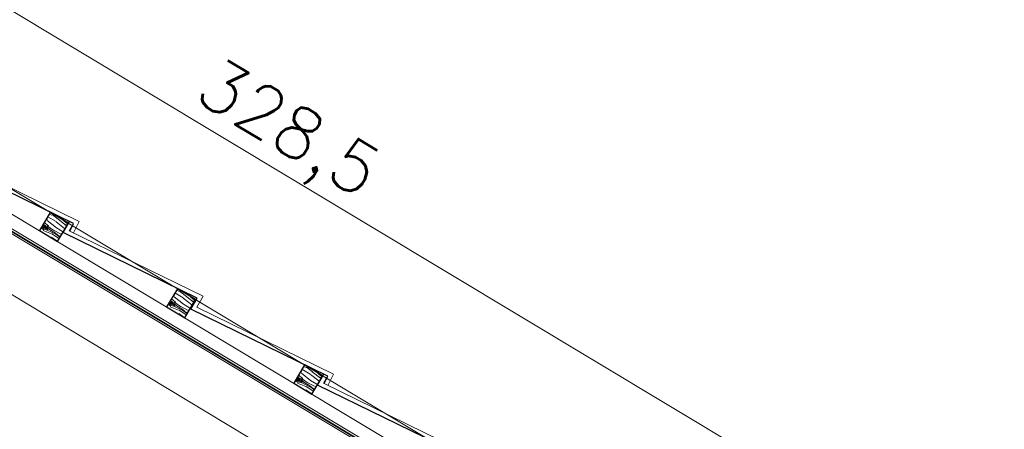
# Model space of a CAD drawing. Header units: millimetres. Extents: x -740 to 33545, y 5178 to 22494.
# Tile 236 of 250: x 13073 to 13305, y 13623 to 13720. Entities that reach past the tile are written whole.
import ezdxf
from ezdxf.lldxf.tags import DXFTag

# ---------------------------------------------------------------- set-up
doc = ezdxf.new("R2010")
doc.units = ezdxf.units.MM
doc.header["$MEASUREMENT"] = 0
doc.layers.get('Defpoints').update_dxf_attribs({"color": 252})
for name, color, linetype, lineweight in [('A_izolacja', 252, 'Continuous', 9), ('A_l.przerywana', 252, 'ICAD_ISO03W100', 9), ('l. przekrojowa', 252, 'Continuous', 30), ('l.widokowa', 252, 'Continuous', 15), ('l.wypeĹ‚nien', 252, 'Continuous', 5), ('wymiarowanie', 252, 'Continuous', 9)]:
    doc.layers.add(name, color=color, linetype=linetype, lineweight=lineweight)
doc.styles.add('styl2', font='simplex.shx')
tags = doc.linetypes.add('ICAD_ISO03W100', pattern=[30, 12, -18]).pattern_tags.tags
tags[6:7] = [DXFTag(74, 4), DXFTag(75, 0), DXFTag(340, '0'), DXFTag(46, 1.0), DXFTag(50, 0.0), DXFTag(44, 0.0), DXFTag(45, 0.0)]
tags[4:5] = [DXFTag(74, 4), DXFTag(75, 0), DXFTag(340, '0'), DXFTag(46, 1.0), DXFTag(50, 0.0), DXFTag(44, 0.0), DXFTag(45, 0.0)]
doc.dimstyles.new('Skala 1-50', dxfattribs={"dimtxt": 12, "dimasz": 5, "dimexe": 1, "dimexo": 1, "dimgap": 1.5, "dimtad": 1, "dimdec": 1, "dimrnd": 0.5, "dimtxsty": 'styl2', "dimblk": 'ARCHTICK', "dimcen": 5, "dimadec": 0, "dimazin": 0, "dimtfac": 1, "dimtdec": 1, "dimtmove": 1, "dimatfit": 3, "dimldrblk": 'ARCHTICK', "dimfxl": 0, "dimlwd": -1, "dimlwe": -1, "dimarcsym": 0})

# ---------------------------------------------------------------- blocks, each defined once
blk = doc.blocks.new('_ArchTick')
at = {"color": 0, "linetype": 'ByBlock', "const_width": 0.15}
blk.add_lwpolyline([(-0.5, -0.5), (0.5, 0.5)], dxfattribs=at)
blk = doc.blocks.new('*D1769')
at = {"layer": 'Defpoints', "color": 0}
for p in [(13110.35, 13745.55), (13554.41, 13745.55), (13532.28, 13481.85)]:
    blk.add_point(p, dxfattribs=at)
at = {"layer": 'wymiarowanie', "color": 0}
for p, q in [((13549.41, 13745.55), (13555.41, 13745.55)), ((13554.41, 13481.85), (13554.41, 13745.55)), ((13549.41, 13481.85), (13555.41, 13481.85))]:
    blk.add_line(p, q, dxfattribs=at)
at = {"layer": 'wymiarowanie', "color": 0, "xscale": 5, "yscale": 5, "zscale": 5}
for p, rotation in [((13554.41, 13745.55), 90), ((13554.41, 13481.85), 270)]:
    blk.add_blockref('_ArchTick', p, dxfattribs=dict(at, rotation=rotation))
at = {"layer": 'wymiarowanie', "color": 0, "insert": (13546.06, 13613.7), "char_height": 12, "attachment_point": 5, "rotation": 90, "style": 'styl2'}
blk.add_mtext('263,5', dxfattribs=at)
blk = doc.blocks.new('*D2461')
at = {"layer": 'Defpoints', "color": 0}
for p in [(12967.05, 13731.38), (13272.18, 13601.01), (13249.01, 13562.36)]:
    blk.add_point(p, dxfattribs=at)
at = {"layer": 'wymiarowanie', "color": 0}
for p, q in [((12987.66, 13765.75), (12990.74, 13770.89)), ((12990.23, 13770.04), (13272.18, 13601.01)), ((13269.61, 13596.72), (13272.69, 13601.87))]:
    blk.add_line(p, q, dxfattribs=at)
at = {"layer": 'wymiarowanie', "color": 0, "xscale": 5, "yscale": 5, "zscale": 5}
for p, rotation in [((12990.23, 13770.04), 149.0577037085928), ((13272.18, 13601.01), 329.0577037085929)]:
    blk.add_blockref('_ArchTick', p, dxfattribs=dict(at, rotation=rotation))
at = {"layer": 'wymiarowanie', "color": 0, "insert": (13135.49, 13692.68), "char_height": 12, "attachment_point": 5, "rotation": 329.0577, "style": 'styl2'}
blk.add_mtext('328,5', dxfattribs=at)

msp = doc.modelspace()

# ---------------------------------------------------------------- hatches: boundary and pattern name
at = {"layer": 'l.wypeĹ‚nien'}
h = msp.add_hatch(dxfattribs=at)
h.set_pattern_fill('WOOD8', color=256, scale=10, angle=149.0577, style=0)
h.set_pattern_definition([(159.362504, (13809.3012, -2810.7243), (-56.602861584, 22.27366581), [1.11803, -110.68536]), (149.057704, (13808.255, -2810.33), (-3.43511, 13.718601), [1.1, -8.9]), (130.622804, (13807.3114, -2809.7647), (-12.0119779, 18.8603351), [0.94868, -30.67409]), (336.182704, (13806.6937, -2809.0446), (-65.17972982, 27.41537904), [0.80623, -79.81635]), (334.252104, (13807.4313, -2809.3702), (-90.91028372, 42.84064307), [1.10454, -109.34907]), (315.021504, (13808.4262, -2809.85), (20.58883636, -24.00207817), [1.23693, -39.99412]), (139.595404, (13808.615, -2810.313), (-37.74254931, 34.28557092), [0.60828, -60.21935]), (155.397904, (13808.1518, -2809.9187), (73.756594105, -32.55709118), [0.90554, -89.64831]), (323.347104, (13807.3285, -2809.5417), (72.04994424, -54.85257296), [1.00499, -99.49377]), (340.367604, (13808.1347, -2810.1417), (-39.44916255, 11.99015022), [0.5099, -50.48029]), (154.252104, (13810.0217, -2811.2728), (90.91028372, -42.84064307), [1.10454, -109.34907]), (160.367604, (13809.0268, -2810.793), (39.44916255, -11.99015022), [1.0198, -49.97039]), (149.057704, (13808.066, -2810.45), (-3.43511, 13.718601), [1.2, -8.8]), (128.501704, (13807.037, -2809.8334), (-32.600824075, 42.86241375), [0.8544, -84.58564]), (145.2436037, (13806.50514, -2809.1647), (-114.934197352, 80.561340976), [1.50333, -148.82963]), (154.252104, (13805.27, -2808.3077), (90.91028372, -42.84064307), [1.10454, -109.34907]), (149.057704, (13804.275, -2807.828), (-3.43511, 13.718601), [1.1, -8.9]), (143.863304, (13811.9086, -2812.404), (-80.626841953, 59.994272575), [1.10454, -109.34907]), (154.252104, (13811.0165, -2811.7527), (90.91028372, -42.84064307), [1.10454, -109.34907]), (149.057704, (13812.011, -2812.232), (-3.43511, 13.718601), [0.6, -9.4]), (143.863304, (13811.4968, -2811.924), (-80.626841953, 59.994272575), [1.10454, -109.34907]), (149.057704, (13810.605, -2811.273), (-3.43511, 13.718601), [1, -9]), (138.752904, (13809.7471, -2810.75845), (46.319423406, -39.427289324), [1.11803, -110.68536]), (143.863304, (13808.90645, -2810.0213), (-80.626841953, 59.994272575), [1.10454, -109.34907]), (154.252104, (13808.0144, -2809.37), (90.91028372, -42.84064307), [1.10454, -109.34907]), (154.252104, (13807.0195, -2808.8901), (90.91028372, -42.84064307), [1.10454, -109.34907]), (157.187804, (13806.0247, -2808.4103), (56.60287446, -22.27362129), [1.41421, -69.29646]), (149.057704, (13804.721, -2807.862), (-3.43511, 13.718601), [1.5, -8.5]), (161.586504, (13801.9791, -2813.2138), (-48.02602469, 17.13187653), [0.92195, -91.27349]), (154.768304, (13801.1043, -2812.9226), (82.333448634, -37.69883899), [1.00499, -99.49377]), (140.927604, (13801.9791, -2813.2138), (-46.31939021, 39.42732166), [0.70711, -70.00357]), (139.595404, (13801.4301, -2812.7681), (-37.74254931, 34.28557092), [1.21655, -59.61107]), (149.057704, (13809.081, -2817.121), (-3.43511, 13.718601), [1.2, -8.8]), (158.520004, (13808.0514, -2816.5043), (48.02602105, -17.13189142), [0.60828, -60.21935]), (307.256304, (13807.4854, -2816.2815), (-20.5888245, 24.00209266), [0.53852, -53.31313]), (316.0631037, (13807.81136, -2816.7102), (-66.908229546, 63.42940353), [1.33417, -132.08247]), (156.182704, (13801.0356, -2812.6482), (65.17972982, -27.41537904), [0.80623, -79.81635]), (141.932704, (13801.0356, -2812.6482), (-54.89625662, 44.56906099), [0.80623, -79.81635]), (149.057704, (13808.978, -2817.293), (-3.43511, 13.718601), [0.8, -9.2]), (315.021504, (13808.2916, -2816.8815), (20.58883636, -24.00207817), [0.82462, -40.40644]), (152.4242037, (13807.2451, -2815.90434), (142.371487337, -73.690973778), [1.70294, -168.59093]), (151.3483037, (13805.73563, -2815.116), (210.9862617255, -114.825071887), [2.502, -247.69792]), (145.8779037, (13803.54, -2813.91635), (-140.664851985, 95.986453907), [1.80278, -178.47479]), (139.595404, (13802.0476, -2812.905), (-37.74254931, 34.28557092), [1.82483, -59.0028]), (138.752904, (13808.61785, -2817.8932), (46.319423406, -39.427289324), [1.11803, -110.68536]), (133.112304, (13807.7772, -2817.1561), (29.16567905, -29.14383716), [1.45602, -71.34508]), (149.057704, (13806.782, -2816.093), (-3.43511, 13.718601), [1.3, -8.7]), (157.187804, (13805.6671, -2815.4247), (56.60287446, -22.27362129), [1.41421, -69.29646]), (145.4814037, (13804.36355, -2814.8764), (-123.511143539, 85.702961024), [1.60312, -158.70907]), (157.8039037, (13803.0427, -2813.968), (-65.17975129, 27.415322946), [1.31529, -130.21417]), (163.093904, (13801.8248, -2813.471), (30.87230726, -6.84840007), [1.23693, -39.99412]), (149.057704, (13800.641, -2813.111), (-3.43511, 13.718601), [0.7, -9.3]), (334.252104, (13807.2451, -2815.9043), (-90.91028372, 42.84064307), [2.20907, -108.24454]), (153.8213037, (13809.4405, -2816.5209), (99.487122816, -47.982421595), [2.40832, -118.00763]), (149.057704, (13807.279, -2815.458), (-3.43511, 13.718601), [2.3, -7.7]), (144.9721037, (13805.3066, -2814.2758), (-106.357399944, 75.419513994), [2.80713, -137.54955]), (149.057704, (13803.008, -2812.665), (-3.43511, 13.718601), [2.5, -7.5]), (141.932704, (13808.3608, -2818.322), (-54.89625662, 44.56906099), [2.41868, -78.2039]), (142.717504, (13806.4566, -2816.8307), (-63.47308699, 49.71082968), [1.81108, -88.74277]), (151.5473037, (13805.01557, -2815.73368), (193.832658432, -104.541388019), [2.30217, -227.91512]), (155.5775037, (13802.99147, -2814.63684), (238.423480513, -107.954817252), [3.52278, -348.75552]), (146.0449037, (13811.7029, -2812.7471), (-149.241636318, 101.128308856), [1.90263, -188.36035]), (157.187804, (13810.1247, -2811.6844), (56.60287446, -22.27362129), [2.12132, -68.58936]), (151.4436037, (13808.1693, -2810.86194), (202.409342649, -109.683439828), [2.40208, -237.80616]), (138.4380037, (13806.05945, -2809.7137), (84.061866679, -73.712972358), [1.62788, -161.16032]), (149.057704, (13804.841, -2808.634), (-3.43511, 13.718601), [2, -8]), (152.2375037, (13812.3199, -2811.7179), (150.948250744, -78.832896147), [1.80278, -178.47479]), (143.0487037, (13810.72465, -2810.87813), (80.626813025, -59.994302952), [1.9105, -189.13923]), (142.3479037, (13809.1979, -2809.72966), (72.049995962, -54.8525173), [1.71172, -169.4607]), (154.768304, (13807.8427, -2808.684), (82.333448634, -37.69883899), [2.00998, -98.48878]), (161.1525037, (13806.02445, -2807.8272), (87.475214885, -29.12193258), [1.43178, -141.74643]), (139.595404, (13804.6694, -2807.3647), (-37.74254931, 34.28557092), [1.21655, -59.61107]), (145.2436037, (13811.343, -2813.3475), (-114.934197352, 80.561340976), [1.50333, -148.82963]), (161.8620037, (13810.10786, -2812.49045), (126.924380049, -41.11204913), [2.2561, -223.35418]), (149.057704, (13807.964, -2811.788), (-3.43511, 13.718601), [2.5, -7.5]), (143.6174037, (13805.81965, -2810.50267), (89.203704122, -65.136000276), [2.1095, -208.84073]), (142.3479037, (13804.12135, -2809.25137), (72.049995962, -54.8525173), [1.71172, -169.4607]), (149.057704, (13812.68, -2811.117), (-3.43511, 13.718601), [1.7, -8.3]), (140.927604, (13811.2218, -2810.2434), (-46.31939021, 39.42732166), [2.82843, -67.88225]), (151.4436037, (13809.0259, -2808.46064), (202.409342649, -109.683439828), [2.40208, -237.80616]), (154.5852037, (13806.91605, -2807.3124), (-190.3974003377, 90.8230770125), [3.11448, -308.33375]), (142.2149037, (13808.00084, -2818.92243), (135.523009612, -104.563449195), [2.51794, -249.27563]), (149.057704, (13806.011, -2817.38), (-3.43511, 13.718601), [2.8, -7.2]), (152.7099037, (13803.60936, -2815.94), (276.1659606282, -142.2405109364), [4.70956, -466.24691]), (149.057704, (13809.8, -2815.921), (-3.43511, 13.718601), [2.4, -7.6]), (144.2941037, (13807.742, -2814.6865), (-89.203719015, 65.135987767), [2.40832, -118.00763]), (150.9053037, (13805.7864, -2813.28096), (262.447391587, -145.6755583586), [3.10161, -307.05964]), (151.7840037, (13803.07615, -2811.7728), (176.678841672, -94.258088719), [2.10238, -208.13558]), (154.252104, (13810.6231, -2814.5482), (90.91028372, -42.84064307), [2.20907, -108.24454]), (149.057704, (13808.633, -2813.589), (-3.43511, 13.718601), [3.2, -6.8]), (147.1485037, (13805.8888, -2811.94323), (-243.586937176, 157.6876763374), [3.00167, -297.16495]), (145.4814037, (13803.36715, -2810.31494), (-123.511143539, 85.702961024), [1.60312, -158.70907])])
h.paths.add_polyline_path([(13077.39, 13669.9), (13081.68, 13667.33), (13084.25, 13671.62), (13079.96, 13674.19)])
h = msp.add_hatch(dxfattribs=at)
h.set_pattern_fill('WOOD8', color=256, scale=10, angle=149.0577, style=0)
h.set_pattern_definition([(159.362504, (13839.32015, -2828.7204), (-56.602861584, 22.27366581), [1.11803, -110.68536]), (149.057704, (13838.274, -2828.326), (-3.43511, 13.718601), [1.1, -8.9]), (130.622804, (13837.3304, -2827.7608), (-12.0119779, 18.8603351), [0.94868, -30.67409]), (336.182704, (13836.7127, -2827.0407), (-65.17972982, 27.41537904), [0.80623, -79.81635]), (334.252104, (13837.4503, -2827.3663), (-90.91028372, 42.84064307), [1.10454, -109.34907]), (315.021504, (13838.4452, -2827.846), (20.58883636, -24.00207817), [1.23693, -39.99412]), (139.595404, (13838.634, -2828.3091), (-37.74254931, 34.28557092), [0.60828, -60.21935]), (155.397904, (13838.1708, -2827.9148), (73.756594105, -32.55709118), [0.90554, -89.64831]), (323.347104, (13837.3475, -2827.5378), (72.04994424, -54.85257296), [1.00499, -99.49377]), (340.367604, (13838.1537, -2828.1378), (-39.44916255, 11.99015022), [0.5099, -50.48029]), (154.252104, (13840.04065, -2829.26895), (90.91028372, -42.84064307), [1.10454, -109.34907]), (160.367604, (13839.0458, -2828.7891), (39.44916255, -11.99015022), [1.0198, -49.97039]), (149.057704, (13838.085, -2828.446), (-3.43511, 13.718601), [1.2, -8.8]), (128.501704, (13837.056, -2827.8295), (-32.600824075, 42.86241375), [0.8544, -84.58564]), (145.2436037, (13836.52414, -2827.1608), (-114.934197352, 80.561340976), [1.50333, -148.82963]), (154.252104, (13835.289, -2826.3038), (90.91028372, -42.84064307), [1.10454, -109.34907]), (149.057704, (13834.294, -2825.824), (-3.43511, 13.718601), [1.1, -8.9]), (143.863304, (13841.9276, -2830.4001), (-80.626841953, 59.994272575), [1.10454, -109.34907]), (154.252104, (13841.0355, -2829.7488), (90.91028372, -42.84064307), [1.10454, -109.34907]), (149.057704, (13842.03, -2830.229), (-3.43511, 13.718601), [0.6, -9.4]), (143.863304, (13841.5158, -2829.9201), (-80.626841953, 59.994272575), [1.10454, -109.34907]), (149.057704, (13840.624, -2829.269), (-3.43511, 13.718601), [1, -9]), (138.752904, (13839.7661, -2828.7546), (46.319423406, -39.427289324), [1.11803, -110.68536]), (143.863304, (13838.9254, -2828.0174), (-80.626841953, 59.994272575), [1.10454, -109.34907]), (154.252104, (13838.0334, -2827.3661), (90.91028372, -42.84064307), [1.10454, -109.34907]), (154.252104, (13837.0385, -2826.8862), (90.91028372, -42.84064307), [1.10454, -109.34907]), (157.187804, (13836.0437, -2826.4064), (56.60287446, -22.27362129), [1.41421, -69.29646]), (149.057704, (13834.74, -2825.858), (-3.43511, 13.718601), [1.5, -8.5]), (161.586504, (13831.9981, -2831.2099), (-48.02602469, 17.13187653), [0.92195, -91.27349]), (154.768304, (13831.1233, -2830.9187), (82.333448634, -37.69883899), [1.00499, -99.49377]), (140.927604, (13831.9981, -2831.2099), (-46.31939021, 39.42732166), [0.70711, -70.00357]), (139.595404, (13831.4491, -2830.7642), (-37.74254931, 34.28557092), [1.21655, -59.61107]), (149.057704, (13839.1, -2835.117), (-3.43511, 13.718601), [1.2, -8.8]), (158.520004, (13838.0704, -2834.5004), (48.02602105, -17.13189142), [0.60828, -60.21935]), (307.256304, (13837.5043, -2834.2777), (-20.5888245, 24.00209266), [0.53852, -53.31313]), (316.0631037, (13837.83035, -2834.7063), (-66.908229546, 63.42940353), [1.33417, -132.08247]), (156.182704, (13831.0546, -2830.6443), (65.17972982, -27.41537904), [0.80623, -79.81635]), (141.932704, (13831.0546, -2830.6443), (-54.89625662, 44.56906099), [0.80623, -79.81635]), (149.057704, (13838.997, -2835.289), (-3.43511, 13.718601), [0.8, -9.2]), (315.021504, (13838.3106, -2834.8776), (20.58883636, -24.00207817), [0.82462, -40.40644]), (152.4242037, (13837.2641, -2833.90045), (142.371487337, -73.690973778), [1.70294, -168.59093]), (151.3483037, (13835.75462, -2833.11212), (210.9862617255, -114.825071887), [2.502, -247.69792]), (145.8779037, (13833.559, -2831.91245), (-140.664851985, 95.986453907), [1.80278, -178.47479]), (139.595404, (13832.0666, -2830.9012), (-37.74254931, 34.28557092), [1.82483, -59.0028]), (138.752904, (13838.6368, -2835.8893), (46.319423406, -39.427289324), [1.11803, -110.68536]), (133.112304, (13837.7962, -2835.1522), (29.16567905, -29.14383716), [1.45602, -71.34508]), (149.057704, (13836.801, -2834.089), (-3.43511, 13.718601), [1.3, -8.7]), (157.187804, (13835.6861, -2833.4208), (56.60287446, -22.27362129), [1.41421, -69.29646]), (145.4814037, (13834.38255, -2832.87254), (-123.511143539, 85.702961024), [1.60312, -158.70907]), (157.8039037, (13833.0617, -2831.9641), (-65.17975129, 27.415322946), [1.31529, -130.21417]), (163.093904, (13831.8438, -2831.4672), (30.87230726, -6.84840007), [1.23693, -39.99412]), (149.057704, (13830.66, -2831.107), (-3.43511, 13.718601), [0.7, -9.3]), (334.252104, (13837.2641, -2833.90045), (-90.91028372, 42.84064307), [2.20907, -108.24454]), (153.8213037, (13839.4595, -2834.517), (99.487122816, -47.982421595), [2.40832, -118.00763]), (149.057704, (13837.298, -2833.455), (-3.43511, 13.718601), [2.3, -7.7]), (144.9721037, (13835.32556, -2832.27194), (-106.357399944, 75.419513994), [2.80713, -137.54955]), (149.057704, (13833.027, -2830.661), (-3.43511, 13.718601), [2.5, -7.5]), (141.932704, (13838.3798, -2836.3182), (-54.89625662, 44.56906099), [2.41868, -78.2039]), (142.717504, (13836.4756, -2834.8268), (-63.47308699, 49.71082968), [1.81108, -88.74277]), (151.5473037, (13835.03456, -2833.7298), (193.832658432, -104.541388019), [2.30217, -227.91512]), (155.5775037, (13833.01047, -2832.63295), (238.423480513, -107.954817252), [3.52278, -348.75552]), (146.0449037, (13841.7219, -2830.7432), (-149.241636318, 101.128308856), [1.90263, -188.36035]), (157.187804, (13840.1437, -2829.6805), (56.60287446, -22.27362129), [2.12132, -68.58936]), (151.4436037, (13838.1883, -2828.85805), (202.409342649, -109.683439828), [2.40208, -237.80616]), (138.4380037, (13836.07845, -2827.7098), (84.061866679, -73.712972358), [1.62788, -161.16032]), (149.057704, (13834.86, -2826.63), (-3.43511, 13.718601), [2, -8]), (152.2375037, (13842.3389, -2829.714), (150.948250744, -78.832896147), [1.80278, -178.47479]), (143.0487037, (13840.74365, -2828.87424), (80.626813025, -59.994302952), [1.9105, -189.13923]), (142.3479037, (13839.2169, -2827.72577), (72.049995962, -54.8525173), [1.71172, -169.4607]), (154.768304, (13837.8616, -2826.6801), (82.333448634, -37.69883899), [2.00998, -98.48878]), (161.1525037, (13836.04344, -2825.8233), (87.475214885, -29.12193258), [1.43178, -141.74643]), (139.595404, (13834.6884, -2825.3608), (-37.74254931, 34.28557092), [1.21655, -59.61107]), (145.2436037, (13841.36197, -2831.3436), (-114.934197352, 80.561340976), [1.50333, -148.82963]), (161.8620037, (13840.12686, -2830.48656), (126.924380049, -41.11204913), [2.2561, -223.35418]), (149.057704, (13837.983, -2829.784), (-3.43511, 13.718601), [2.5, -7.5]), (143.6174037, (13835.83865, -2828.4988), (89.203704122, -65.136000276), [2.1095, -208.84073]), (142.3479037, (13834.14034, -2827.2475), (72.049995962, -54.8525173), [1.71172, -169.4607]), (149.057704, (13842.699, -2829.114), (-3.43511, 13.718601), [1.7, -8.3]), (140.927604, (13841.2408, -2828.2395), (-46.31939021, 39.42732166), [2.82843, -67.88225]), (151.4436037, (13839.0449, -2826.45674), (202.409342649, -109.683439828), [2.40208, -237.80616]), (154.5852037, (13836.93504, -2825.3085), (-190.3974003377, 90.8230770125), [3.11448, -308.33375]), (142.2149037, (13838.01983, -2836.91854), (135.523009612, -104.563449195), [2.51794, -249.27563]), (149.057704, (13836.03, -2835.376), (-3.43511, 13.718601), [2.8, -7.2]), (152.7099037, (13833.62835, -2833.93611), (276.1659606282, -142.2405109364), [4.70956, -466.24691]), (149.057704, (13839.819, -2833.917), (-3.43511, 13.718601), [2.4, -7.6]), (144.2941037, (13837.761, -2832.6826), (-89.203719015, 65.135987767), [2.40832, -118.00763]), (150.9053037, (13835.8054, -2831.27707), (262.447391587, -145.6755583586), [3.10161, -307.05964]), (151.7840037, (13833.09514, -2829.7689), (176.678841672, -94.258088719), [2.10238, -208.13558]), (154.252104, (13840.6421, -2832.54435), (90.91028372, -42.84064307), [2.20907, -108.24454]), (149.057704, (13838.652, -2831.585), (-3.43511, 13.718601), [3.2, -6.8]), (147.1485037, (13835.9078, -2829.93934), (-243.586937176, 157.6876763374), [3.00167, -297.16495]), (145.4814037, (13833.38615, -2828.31105), (-123.511143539, 85.702961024), [1.60312, -158.70907])])
h.paths.add_polyline_path([(13107.41, 13651.9), (13111.7, 13649.33), (13114.27, 13653.62), (13109.98, 13656.19)])
h = msp.add_hatch(dxfattribs=at)
h.set_pattern_fill('WOOD8', color=256, scale=10, angle=149.0577, style=0)
h.set_pattern_definition([(159.362504, (13869.33915, -2846.7165), (-56.602861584, 22.27366581), [1.11803, -110.68536]), (149.057704, (13868.293, -2846.322), (-3.43511, 13.718601), [1.1, -8.9]), (130.622804, (13867.3494, -2845.757), (-12.0119779, 18.8603351), [0.94868, -30.67409]), (336.182704, (13866.7317, -2845.0368), (-65.17972982, 27.41537904), [0.80623, -79.81635]), (334.252104, (13867.4693, -2845.3624), (-90.91028372, 42.84064307), [1.10454, -109.34907]), (315.021504, (13868.4642, -2845.8422), (20.58883636, -24.00207817), [1.23693, -39.99412]), (139.595404, (13868.653, -2846.3052), (-37.74254931, 34.28557092), [0.60828, -60.21935]), (155.397904, (13868.1898, -2845.9109), (73.756594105, -32.55709118), [0.90554, -89.64831]), (323.347104, (13867.3665, -2845.5339), (72.04994424, -54.85257296), [1.00499, -99.49377]), (340.367604, (13868.1727, -2846.1339), (-39.44916255, 11.99015022), [0.5099, -50.48029]), (154.252104, (13870.0596, -2847.2651), (90.91028372, -42.84064307), [1.10454, -109.34907]), (160.367604, (13869.0648, -2846.7852), (39.44916255, -11.99015022), [1.0198, -49.97039]), (149.057704, (13868.104, -2846.443), (-3.43511, 13.718601), [1.2, -8.8]), (128.501704, (13867.075, -2845.8256), (-32.600824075, 42.86241375), [0.8544, -84.58564]), (145.2436037, (13866.54313, -2845.15694), (-114.934197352, 80.561340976), [1.50333, -148.82963]), (154.252104, (13865.308, -2844.2999), (90.91028372, -42.84064307), [1.10454, -109.34907]), (149.057704, (13864.313, -2843.82), (-3.43511, 13.718601), [1.1, -8.9]), (143.863304, (13871.94655, -2848.3962), (-80.626841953, 59.994272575), [1.10454, -109.34907]), (154.252104, (13871.0545, -2847.7449), (90.91028372, -42.84064307), [1.10454, -109.34907]), (149.057704, (13872.049, -2848.225), (-3.43511, 13.718601), [0.6, -9.4]), (143.863304, (13871.5348, -2847.9162), (-80.626841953, 59.994272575), [1.10454, -109.34907]), (149.057704, (13870.643, -2847.265), (-3.43511, 13.718601), [1, -9]), (138.752904, (13869.78505, -2846.7507), (46.319423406, -39.427289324), [1.11803, -110.68536]), (143.863304, (13868.9444, -2846.0135), (-80.626841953, 59.994272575), [1.10454, -109.34907]), (154.252104, (13868.0524, -2845.3622), (90.91028372, -42.84064307), [1.10454, -109.34907]), (154.252104, (13867.0575, -2844.88235), (90.91028372, -42.84064307), [1.10454, -109.34907]), (157.187804, (13866.0627, -2844.4025), (56.60287446, -22.27362129), [1.41421, -69.29646]), (149.057704, (13864.759, -2843.854), (-3.43511, 13.718601), [1.5, -8.5]), (161.586504, (13862.0171, -2849.206), (-48.02602469, 17.13187653), [0.92195, -91.27349]), (154.768304, (13861.1423, -2848.9148), (82.333448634, -37.69883899), [1.00499, -99.49377]), (140.927604, (13862.0171, -2849.206), (-46.31939021, 39.42732166), [0.70711, -70.00357]), (139.595404, (13861.4681, -2848.7603), (-37.74254931, 34.28557092), [1.21655, -59.61107]), (149.057704, (13869.119, -2853.114), (-3.43511, 13.718601), [1.2, -8.8]), (158.520004, (13868.0894, -2852.4965), (48.02602105, -17.13189142), [0.60828, -60.21935]), (307.256304, (13867.5233, -2852.2738), (-20.5888245, 24.00209266), [0.53852, -53.31313]), (316.0631037, (13867.84935, -2852.7024), (-66.908229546, 63.42940353), [1.33417, -132.08247]), (156.182704, (13861.0736, -2848.6404), (65.17972982, -27.41537904), [0.80623, -79.81635]), (141.932704, (13861.0736, -2848.6404), (-54.89625662, 44.56906099), [0.80623, -79.81635]), (149.057704, (13869.016, -2853.285), (-3.43511, 13.718601), [0.8, -9.2]), (315.021504, (13868.3296, -2852.8737), (20.58883636, -24.00207817), [0.82462, -40.40644]), (152.4242037, (13867.2831, -2851.89656), (142.371487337, -73.690973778), [1.70294, -168.59093]), (151.3483037, (13865.7736, -2851.10823), (210.9862617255, -114.825071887), [2.502, -247.69792]), (145.8779037, (13863.578, -2849.90856), (-140.664851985, 95.986453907), [1.80278, -178.47479]), (139.595404, (13862.0856, -2848.8973), (-37.74254931, 34.28557092), [1.82483, -59.0028]), (138.752904, (13868.6558, -2853.8854), (46.319423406, -39.427289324), [1.11803, -110.68536]), (133.112304, (13867.8152, -2853.1483), (29.16567905, -29.14383716), [1.45602, -71.34508]), (149.057704, (13866.82, -2852.085), (-3.43511, 13.718601), [1.3, -8.7]), (157.187804, (13865.7051, -2851.417), (56.60287446, -22.27362129), [1.41421, -69.29646]), (145.4814037, (13864.40154, -2850.86865), (-123.511143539, 85.702961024), [1.60312, -158.70907]), (157.8039037, (13863.08066, -2849.9602), (-65.17975129, 27.415322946), [1.31529, -130.21417]), (163.093904, (13861.8628, -2849.4633), (30.87230726, -6.84840007), [1.23693, -39.99412]), (149.057704, (13860.679, -2849.104), (-3.43511, 13.718601), [0.7, -9.3]), (334.252104, (13867.2831, -2851.8966), (-90.91028372, 42.84064307), [2.20907, -108.24454]), (153.8213037, (13869.4785, -2852.5131), (99.487122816, -47.982421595), [2.40832, -118.00763]), (149.057704, (13867.317, -2851.451), (-3.43511, 13.718601), [2.3, -7.7]), (144.9721037, (13865.34456, -2850.26805), (-106.357399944, 75.419513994), [2.80713, -137.54955]), (149.057704, (13863.046, -2848.657), (-3.43511, 13.718601), [2.5, -7.5]), (141.932704, (13868.3987, -2854.3143), (-54.89625662, 44.56906099), [2.41868, -78.2039]), (142.717504, (13866.4946, -2852.823), (-63.47308699, 49.71082968), [1.81108, -88.74277]), (151.5473037, (13865.05356, -2851.7259), (193.832658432, -104.541388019), [2.30217, -227.91512]), (155.5775037, (13863.02946, -2850.62906), (238.423480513, -107.954817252), [3.52278, -348.75552]), (146.0449037, (13871.7409, -2848.7393), (-149.241636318, 101.128308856), [1.90263, -188.36035]), (157.187804, (13870.1627, -2847.6766), (56.60287446, -22.27362129), [2.12132, -68.58936]), (151.4436037, (13868.2073, -2846.85415), (202.409342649, -109.683439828), [2.40208, -237.80616]), (138.4380037, (13866.09744, -2845.7059), (84.061866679, -73.712972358), [1.62788, -161.16032]), (149.057704, (13864.879, -2844.626), (-3.43511, 13.718601), [2, -8]), (152.2375037, (13872.3579, -2847.7101), (150.948250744, -78.832896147), [1.80278, -178.47479]), (143.0487037, (13870.76264, -2846.87035), (80.626813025, -59.994302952), [1.9105, -189.13923]), (142.3479037, (13869.2359, -2845.7219), (72.049995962, -54.8525173), [1.71172, -169.4607]), (154.768304, (13867.8806, -2844.6762), (82.333448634, -37.69883899), [2.00998, -98.48878]), (161.1525037, (13866.06244, -2843.8194), (87.475214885, -29.12193258), [1.43178, -141.74643]), (139.595404, (13864.7074, -2843.3569), (-37.74254931, 34.28557092), [1.21655, -59.61107]), (145.2436037, (13871.38096, -2849.3397), (-114.934197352, 80.561340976), [1.50333, -148.82963]), (161.8620037, (13870.14585, -2848.48267), (126.924380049, -41.11204913), [2.2561, -223.35418]), (149.057704, (13868.002, -2847.78), (-3.43511, 13.718601), [2.5, -7.5]), (143.6174037, (13865.85764, -2846.4949), (89.203704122, -65.136000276), [2.1095, -208.84073]), (142.3479037, (13864.15934, -2845.2436), (72.049995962, -54.8525173), [1.71172, -169.4607]), (149.057704, (13872.718, -2847.11), (-3.43511, 13.718601), [1.7, -8.3]), (140.927604, (13871.2597, -2846.2356), (-46.31939021, 39.42732166), [2.82843, -67.88225]), (151.4436037, (13869.0639, -2844.45285), (202.409342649, -109.683439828), [2.40208, -237.80616]), (154.5852037, (13866.95404, -2843.3046), (-190.3974003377, 90.8230770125), [3.11448, -308.33375]), (142.2149037, (13868.03883, -2854.91465), (135.523009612, -104.563449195), [2.51794, -249.27563]), (149.057704, (13866.049, -2853.372), (-3.43511, 13.718601), [2.8, -7.2]), (152.7099037, (13863.64735, -2851.93222), (276.1659606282, -142.2405109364), [4.70956, -466.24691]), (149.057704, (13869.838, -2851.913), (-3.43511, 13.718601), [2.4, -7.6]), (144.2941037, (13867.78, -2850.6787), (-89.203719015, 65.135987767), [2.40832, -118.00763]), (150.9053037, (13865.82438, -2849.27318), (262.447391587, -145.6755583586), [3.10161, -307.05964]), (151.7840037, (13863.11414, -2847.765), (176.678841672, -94.258088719), [2.10238, -208.13558]), (154.252104, (13870.6611, -2850.5405), (90.91028372, -42.84064307), [2.20907, -108.24454]), (149.057704, (13868.671, -2849.581), (-3.43511, 13.718601), [3.2, -6.8]), (147.1485037, (13865.92678, -2847.93545), (-243.586937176, 157.6876763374), [3.00167, -297.16495]), (145.4814037, (13863.40514, -2846.30716), (-123.511143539, 85.702961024), [1.60312, -158.70907])])
h.paths.add_polyline_path([(13137.43, 13633.91), (13141.72, 13631.34), (13144.29, 13635.63), (13140, 13638.2)])

# ---------------------------------------------------------------- linework, layer by layer
at = {"linetype": 'Continuous', "lineweight": 5}
for points in [[(13249.01, 13562.36), (12967.05, 13731.38)], [(12967.05, 13717.34), (13131.25, 13618.43), (13131.25, 13618.43)]]:
    msp.add_lwpolyline(points, dxfattribs=at)
msp.add_lwpolyline([(13090.51, 13642.91), (13090.51, 13642.91)], close=True, dxfattribs=at)
at = {"layer": 'A_izolacja'}
for points in [[(13251.06, 13565.79), (12967.05, 13736.05)], [(13249.52, 13563.21), (12967.05, 13732.55)]]:
    msp.add_lwpolyline(points, dxfattribs=at)
at = {"layer": 'A_izolacja', "linetype": 'ICAD_ISO03W100', "lineweight": 35, "ltscale": 0.2}
msp.add_lwpolyline([(13249.26, 13562.79), (12967.05, 13731.97)], dxfattribs=at)
at = {"layer": 'A_l.przerywana', "ltscale": 0.3}
msp.add_lwpolyline([(13253.63, 13570.08), (12794.5, 13845.32)], dxfattribs=at)
at = {"layer": 'l. przekrojowa'}
for points in [[(13084.25, 13671.62), (13079.96, 13674.19), (13077.39, 13669.9), (13081.68, 13667.33), (13084.25, 13671.62)], [(13114.27, 13653.62), (13109.98, 13656.19), (13107.41, 13651.9), (13111.7, 13649.33), (13114.27, 13653.62)], [(13144.29, 13635.63), (13140, 13638.2), (13137.43, 13633.91), (13141.72, 13631.34), (13144.29, 13635.63)]]:
    msp.add_lwpolyline(points, dxfattribs=at)
at = {"layer": 'l.widokowa', "lineweight": 30}
for points in [[(13084.56, 13669.79), (13085.43, 13671.59), (13053.08, 13687.39), (13054.6, 13689.97), (13022.94, 13705.44), (13024.47, 13708.03)], [(13144.6, 13633.8), (13145.47, 13635.59), (13113.11, 13651.4), (13114.64, 13653.98), (13082.98, 13669.45), (13084.51, 13672.03)], [(13204.63, 13597.81), (13205.51, 13599.6), (13173.15, 13615.41), (13174.68, 13617.99), (13143.02, 13633.46), (13144.55, 13636.04)]]:
    msp.add_lwpolyline(points, dxfattribs=at)
at = {"layer": 'l.widokowa'}
for points in [[(13085.46, 13669.35), (13086.77, 13672.04), (13054.49, 13687.82), (13056.02, 13690.4), (13024.35, 13705.87), (13025.33, 13707.52)], [(13145.5, 13633.36), (13146.81, 13636.05), (13114.53, 13651.82), (13116.06, 13654.41), (13084.39, 13669.87), (13085.37, 13671.52)], [(13205.53, 13597.37), (13206.85, 13600.06), (13174.56, 13615.83), (13176.09, 13618.41), (13144.43, 13633.88), (13145.41, 13635.53)]]:
    msp.add_lwpolyline(points, dxfattribs=at)

# ---------------------------------------------------------------- dimensions: what is measured, and where the dimension line sits
at = {"layer": 'wymiarowanie'}
dim = msp.add_aligned_dim(p1=(12967.05, 13731.38), p2=(13249.01, 13562.36), distance=45.07, dimstyle='Skala 1-50', dxfattribs=at)
dim.commit()
dim.dimension.update_dxf_attribs({"geometry": '*D2461', "text_midpoint": (13135.49, 13692.68)})
dim = msp.add_linear_dim(base=(13554.41, 13745.55), p1=(13532.28, 13481.85), p2=(13110.35, 13745.55), angle=90, dimstyle='Skala 1-50', dxfattribs=at)
dim.commit()
dim.dimension.update_dxf_attribs({"geometry": '*D1769', "text_midpoint": (13546.06, 13613.7)})

doc.saveas('drawing.dxf')
